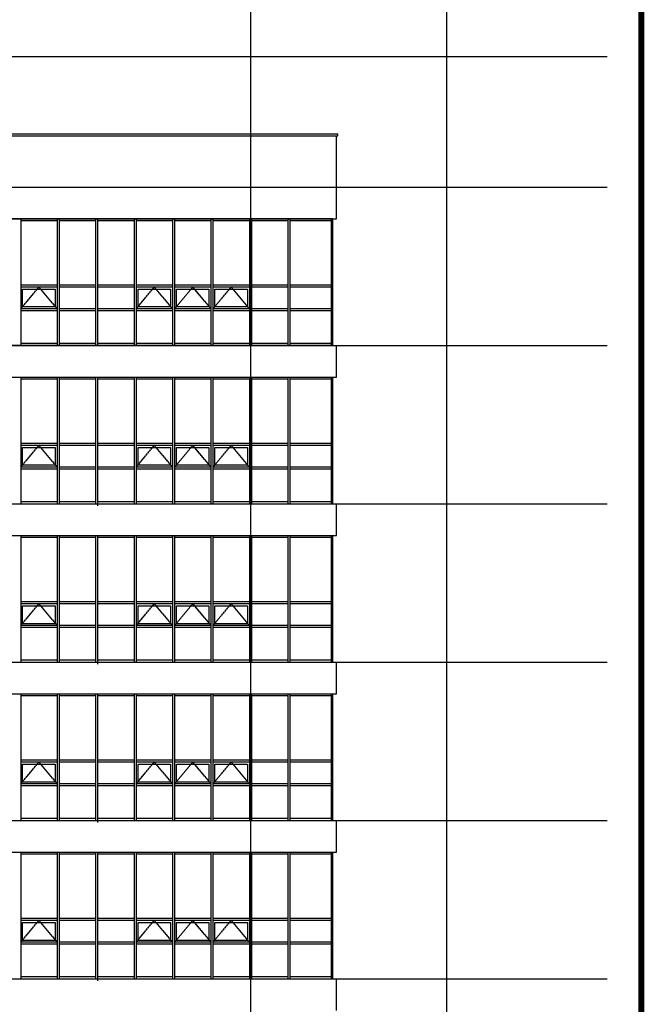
# Model space of a CAD drawing. Header units: millimetres. Extents: x 3445018 to 4174071, y -6064565 to -5122887.
# Tile 160 of 192: x 3830017 to 3845796, y -5325080 to -5300206. Entities that reach past the tile are written whole.
import ezdxf

# ---------------------------------------------------------------- set-up
doc = ezdxf.new("R2010")
doc.units = ezdxf.units.MM
doc.header["$MEASUREMENT"] = 0
doc.linetypes.add('CEN', pattern=[66, 60, -2, 2, -2])
for name, color, linetype in [('3', 3, 'CONTINUOUS'), ('A_GE_FORM', 7, 'CONTINUOUS'), ('CEN', 13, 'CEN'), ('FI', 6, 'CONTINUOUS'), ('WIN1', 4, 'CONTINUOUS'), ('WIN2', 9, 'CONTINUOUS')]:
    doc.layers.add(name, color=color, linetype=linetype)

# ---------------------------------------------------------------- blocks, each defined once
blk = doc.blocks.new('sheet _서영')
at = {"layer": 'A_GE_FORM', "const_width": 1.5}
blk.add_lwpolyline([(-361868.49, -1059038.93), (-362670.49, -1059038.93), (-362670.49, -1058483.93), (-361868.49, -1058483.93)], close=True, dxfattribs=at)

msp = doc.modelspace()

# ---------------------------------------------------------------- linework, layer by layer
at = {"layer": 'CEN'}
for p, q in [((3835845.658, -5293351.227), (3835845.658, -5349279.63)), ((3840795.658, -5293351.227), (3840795.658, -5349279.63)), ((3800150.416, -5301139.461), (3844858.185, -5301139.461)), ((3800150.416, -5304439.461), (3844858.185, -5304439.461)), ((3800150.416, -5308439.461), (3844858.185, -5308439.461)), ((3800150.416, -5312439.461), (3844858.185, -5312439.461)), ((3800150.416, -5316439.461), (3844858.185, -5316439.461)), ((3800150.416, -5320439.461), (3844858.185, -5320439.461)), ((3800150.416, -5324439.461), (3844858.185, -5324439.461))]:
    msp.add_line(p, q, dxfattribs=at)
for points in [[(3830042.087, -5307514.461), (3830502.801, -5306964.461), (3830963.516, -5307514.461)], [(3832956.373, -5307514.461), (3833417.087, -5306964.461), (3833877.801, -5307514.461)], [(3833927.801, -5307514.461), (3834388.516, -5306964.461), (3834849.23, -5307514.461)], [(3834899.23, -5307514.461), (3835359.944, -5306964.461), (3835820.658, -5307514.461)], [(3830042.087, -5311514.461), (3830502.801, -5310964.461), (3830963.516, -5311514.461)], [(3832956.373, -5311514.461), (3833417.087, -5310964.461), (3833877.801, -5311514.461)], [(3833927.801, -5311514.461), (3834388.516, -5310964.461), (3834849.23, -5311514.461)], [(3834899.23, -5311514.461), (3835359.944, -5310964.461), (3835820.658, -5311514.461)], [(3830042.087, -5315514.461), (3830502.801, -5314964.461), (3830963.516, -5315514.461)], [(3832956.373, -5315514.461), (3833417.087, -5314964.461), (3833877.801, -5315514.461)], [(3833927.801, -5315514.461), (3834388.516, -5314964.461), (3834849.23, -5315514.461)], [(3834899.23, -5315514.461), (3835359.944, -5314964.461), (3835820.658, -5315514.461)], [(3830042.087, -5319514.461), (3830502.801, -5318964.461), (3830963.516, -5319514.461)], [(3832956.373, -5319514.461), (3833417.087, -5318964.461), (3833877.801, -5319514.461)], [(3833927.801, -5319514.461), (3834388.516, -5318964.461), (3834849.23, -5319514.461)], [(3834899.23, -5319514.461), (3835359.944, -5318964.461), (3835820.658, -5319514.461)], [(3830042.087, -5323514.461), (3830502.801, -5322964.461), (3830963.516, -5323514.461)], [(3832956.373, -5323514.461), (3833417.087, -5322964.461), (3833877.801, -5323514.461)], [(3833927.801, -5323514.461), (3834388.516, -5322964.461), (3834849.23, -5323514.461)], [(3834899.23, -5323514.461), (3835359.944, -5322964.461), (3835820.658, -5323514.461)]]:
    msp.add_lwpolyline(points, dxfattribs=at)
at = {"layer": 'FI', "ltscale": 200}
for p, q in [((3814440.658, -5303089.461), (3838050.658, -5303089.461)), ((3838050.658, -5303139.461), (3838050.658, -5303089.461)), ((3814440.658, -5303139.461), (3838050.658, -5303139.461)), ((3838020.658, -5305239.461), (3838020.658, -5303139.461)), ((3814470.658, -5305239.461), (3838020.658, -5305239.461)), ((3814470.658, -5308439.461), (3838020.658, -5308439.461)), ((3838020.658, -5309239.461), (3838020.658, -5308439.461)), ((3814470.658, -5309239.461), (3838020.658, -5309239.461)), ((3814470.658, -5312439.461), (3838020.658, -5312439.461)), ((3838020.658, -5313239.461), (3838020.658, -5312439.461)), ((3814470.658, -5313239.461), (3838020.658, -5313239.461)), ((3814470.658, -5316439.461), (3838020.658, -5316439.461)), ((3838020.658, -5317239.461), (3838020.658, -5316439.461)), ((3814470.658, -5317239.461), (3838020.658, -5317239.461)), ((3814470.658, -5320439.461), (3838020.658, -5320439.461)), ((3838020.658, -5321239.461), (3838020.658, -5320439.461)), ((3814470.658, -5321239.461), (3838020.658, -5321239.461)), ((3814470.658, -5324439.461), (3838020.658, -5324439.461)), ((3838020.658, -5325239.461), (3838020.658, -5324439.461))]:
    msp.add_line(p, q, dxfattribs=at)
at = {"layer": 'WIN1', "ltscale": 200}
for p, q in [((3837920.658, -5305239.461), (3814570.658, -5305239.461)), ((3830042.087, -5305239.461), (3830042.087, -5308439.461)), ((3830042.087, -5305239.461), (3830042.087, -5308439.461)), ((3830963.516, -5305289.461), (3830042.087, -5305289.461)), ((3830963.516, -5305239.461), (3830963.516, -5308439.461)), ((3830963.516, -5305239.461), (3830963.516, -5308439.461)), ((3831013.516, -5305239.461), (3831013.516, -5308439.461)), ((3831013.516, -5305239.461), (3831013.516, -5308439.461)), ((3831934.944, -5305289.461), (3831013.516, -5305289.461)), ((3831934.944, -5305239.461), (3831934.944, -5308439.461)), ((3831934.944, -5305239.461), (3831934.944, -5308439.461)), ((3831984.944, -5305239.461), (3831984.944, -5308439.461)), ((3832906.373, -5305289.461), (3831984.944, -5305289.461)), ((3832906.373, -5305239.461), (3832906.373, -5308439.461)), ((3832906.373, -5305239.461), (3832906.373, -5308439.461)), ((3832956.373, -5305239.461), (3832956.373, -5308439.461)), ((3832956.373, -5305239.461), (3832956.373, -5308439.461)), ((3833877.801, -5305289.461), (3832956.373, -5305289.461)), ((3833877.801, -5305239.461), (3833877.801, -5308439.461)), ((3833877.801, -5305239.461), (3833877.801, -5308439.461)), ((3833927.801, -5305239.461), (3833927.801, -5308439.461)), ((3833927.801, -5305239.461), (3833927.801, -5308439.461)), ((3834849.23, -5305289.461), (3833927.801, -5305289.461)), ((3834849.23, -5305239.461), (3834849.23, -5308439.461)), ((3834849.23, -5305239.461), (3834849.23, -5308439.461)), ((3834899.23, -5305239.461), (3834899.23, -5308439.461)), ((3834899.23, -5305239.461), (3834899.23, -5308439.461)), ((3835820.658, -5305289.461), (3834899.23, -5305289.461)), ((3835820.658, -5305239.461), (3835820.658, -5308439.461)), ((3835820.658, -5305239.461), (3835820.658, -5308439.461)), ((3835870.658, -5305239.461), (3835870.658, -5308439.461)), ((3835870.658, -5305239.461), (3835870.658, -5308439.461)), ((3836792.087, -5305289.461), (3835870.658, -5305289.461)), ((3836792.087, -5305239.461), (3836792.087, -5308439.461)), ((3836792.087, -5305239.461), (3836792.087, -5308439.461)), ((3836842.087, -5305239.461), (3836842.087, -5308439.461)), ((3836842.087, -5305239.461), (3836842.087, -5308439.461)), ((3837884.658, -5305289.461), (3836847.658, -5305289.461)), ((3837884.658, -5305239.461), (3837884.658, -5308439.461)), ((3837920.658, -5305239.461), (3837920.658, -5308439.461)), ((3830963.516, -5306914.461), (3830042.087, -5306914.461)), ((3830963.516, -5306964.461), (3830042.087, -5306964.461)), ((3831934.944, -5306914.461), (3831013.516, -5306914.461)), ((3831934.944, -5306964.461), (3831013.516, -5306964.461)), ((3832906.373, -5306914.461), (3831984.944, -5306914.461)), ((3832906.373, -5306964.461), (3831984.944, -5306964.461)), ((3833877.801, -5306914.461), (3832956.373, -5306914.461)), ((3833877.801, -5306964.461), (3832956.373, -5306964.461)), ((3834849.23, -5306914.461), (3833927.801, -5306914.461)), ((3834849.23, -5306964.461), (3833927.801, -5306964.461)), ((3835820.658, -5306914.461), (3834899.23, -5306914.461)), ((3835820.658, -5306964.461), (3834899.23, -5306964.461)), ((3836792.087, -5306914.461), (3835870.658, -5306914.461)), ((3836792.087, -5306964.461), (3835870.658, -5306964.461)), ((3837884.658, -5306914.461), (3836847.658, -5306914.461)), ((3837884.658, -5306964.461), (3836847.658, -5306964.461)), ((3830963.516, -5307514.461), (3830042.087, -5307514.461)), ((3830963.516, -5307564.461), (3830042.087, -5307564.461)), ((3831934.944, -5307514.461), (3831013.516, -5307514.461)), ((3831934.944, -5307564.461), (3831013.516, -5307564.461)), ((3832906.373, -5307514.461), (3831984.944, -5307514.461)), ((3832906.373, -5307564.461), (3831984.944, -5307564.461)), ((3833877.801, -5307514.461), (3832956.373, -5307514.461)), ((3833877.801, -5307564.461), (3832956.373, -5307564.461)), ((3834849.23, -5307514.461), (3833927.801, -5307514.461)), ((3834849.23, -5307564.461), (3833927.801, -5307564.461)), ((3835820.658, -5307514.461), (3834899.23, -5307514.461)), ((3835820.658, -5307564.461), (3834899.23, -5307564.461)), ((3836792.087, -5307514.461), (3835870.658, -5307514.461)), ((3836792.087, -5307564.461), (3835870.658, -5307564.461)), ((3837884.658, -5307514.461), (3836847.658, -5307514.461)), ((3837884.658, -5307564.461), (3836847.658, -5307564.461)), ((3837920.658, -5308439.461), (3814570.658, -5308439.461)), ((3830963.516, -5308389.461), (3830042.087, -5308389.461)), ((3831934.944, -5308389.461), (3831013.516, -5308389.461)), ((3832906.373, -5308389.461), (3831984.944, -5308389.461)), ((3833877.801, -5308389.461), (3832956.373, -5308389.461)), ((3834849.23, -5308389.461), (3833927.801, -5308389.461)), ((3835820.658, -5308389.461), (3834899.23, -5308389.461)), ((3836792.087, -5308389.461), (3835870.658, -5308389.461)), ((3837884.658, -5308389.461), (3836842.087, -5308389.461)), ((3814570.658, -5309239.461), (3837920.658, -5309239.461)), ((3830042.087, -5309239.461), (3830042.087, -5312439.461)), ((3830042.087, -5309239.461), (3830042.087, -5312439.461)), ((3830963.516, -5309289.461), (3830042.087, -5309289.461)), ((3830963.516, -5309239.461), (3830963.516, -5312439.461)), ((3830963.516, -5309239.461), (3830963.516, -5312439.461)), ((3831013.516, -5309239.461), (3831013.516, -5312439.461)), ((3831013.516, -5309239.461), (3831013.516, -5312439.461)), ((3831934.944, -5309289.461), (3831013.516, -5309289.461)), ((3831934.944, -5309239.461), (3831934.944, -5312439.461)), ((3831934.944, -5309239.461), (3831934.944, -5312439.461)), ((3831984.944, -5309239.461), (3831984.944, -5312439.461)), ((3832906.373, -5309289.461), (3831984.944, -5309289.461)), ((3832906.373, -5309239.461), (3832906.373, -5312439.461)), ((3832906.373, -5309239.461), (3832906.373, -5312439.461)), ((3832956.373, -5309239.461), (3832956.373, -5312439.461)), ((3832956.373, -5309239.461), (3832956.373, -5312439.461)), ((3833877.801, -5309289.461), (3832956.373, -5309289.461)), ((3833877.801, -5309239.461), (3833877.801, -5312439.461)), ((3833877.801, -5309239.461), (3833877.801, -5312439.461)), ((3833927.801, -5309239.461), (3833927.801, -5312439.461)), ((3833927.801, -5309239.461), (3833927.801, -5312439.461)), ((3834849.23, -5309289.461), (3833927.801, -5309289.461)), ((3834849.23, -5309239.461), (3834849.23, -5312439.461)), ((3834849.23, -5309239.461), (3834849.23, -5312439.461)), ((3834899.23, -5309239.461), (3834899.23, -5312439.461)), ((3834899.23, -5309239.461), (3834899.23, -5312439.461)), ((3835820.658, -5309289.461), (3834899.23, -5309289.461)), ((3835820.658, -5309239.461), (3835820.658, -5312439.461)), ((3835820.658, -5309239.461), (3835820.658, -5312439.461)), ((3835870.658, -5309239.461), (3835870.658, -5312439.461)), ((3835870.658, -5309239.461), (3835870.658, -5312439.461)), ((3836792.087, -5309289.461), (3835870.658, -5309289.461)), ((3836792.087, -5309239.461), (3836792.087, -5312439.461)), ((3836792.087, -5309239.461), (3836792.087, -5312439.461)), ((3836842.087, -5309239.461), (3836842.087, -5312439.461)), ((3836842.087, -5309239.461), (3836842.087, -5312439.461)), ((3837884.658, -5309289.461), (3836842.087, -5309289.461)), ((3837884.658, -5309239.461), (3837884.658, -5312439.461)), ((3837920.658, -5309239.461), (3837920.658, -5312439.461)), ((3830963.516, -5310914.461), (3830042.087, -5310914.461)), ((3830963.516, -5310964.461), (3830042.087, -5310964.461)), ((3831934.944, -5310914.461), (3831013.516, -5310914.461)), ((3831934.944, -5310964.461), (3831013.516, -5310964.461)), ((3832906.373, -5310914.461), (3831984.944, -5310914.461)), ((3832906.373, -5310964.461), (3831984.944, -5310964.461)), ((3833877.801, -5310914.461), (3832956.373, -5310914.461)), ((3833877.801, -5310964.461), (3832956.373, -5310964.461)), ((3834849.23, -5310914.461), (3833927.801, -5310914.461)), ((3834849.23, -5310964.461), (3833927.801, -5310964.461)), ((3835820.658, -5310914.461), (3834899.23, -5310914.461)), ((3835820.658, -5310964.461), (3834899.23, -5310964.461)), ((3836792.087, -5310914.461), (3835870.658, -5310914.461)), ((3836792.087, -5310964.461), (3835870.658, -5310964.461)), ((3837884.658, -5310914.461), (3836842.087, -5310914.461)), ((3837884.658, -5310964.461), (3836842.087, -5310964.461)), ((3830963.516, -5311514.461), (3830042.087, -5311514.461)), ((3831934.944, -5311514.461), (3831013.516, -5311514.461)), ((3832906.373, -5311514.461), (3831984.944, -5311514.461)), ((3833877.801, -5311514.461), (3832956.373, -5311514.461)), ((3834849.23, -5311514.461), (3833927.801, -5311514.461)), ((3835820.658, -5311514.461), (3834899.23, -5311514.461)), ((3836792.087, -5311514.461), (3835870.658, -5311514.461)), ((3837884.658, -5311514.461), (3836842.087, -5311514.461)), ((3830963.516, -5311564.461), (3830042.087, -5311564.461)), ((3831934.944, -5311564.461), (3831013.516, -5311564.461)), ((3832906.373, -5311564.461), (3831984.944, -5311564.461)), ((3833877.801, -5311564.461), (3832956.373, -5311564.461)), ((3834849.23, -5311564.461), (3833927.801, -5311564.461)), ((3835820.658, -5311564.461), (3834899.23, -5311564.461)), ((3836792.087, -5311564.461), (3835870.658, -5311564.461)), ((3837884.658, -5311564.461), (3836842.087, -5311564.461)), ((3814570.658, -5312439.461), (3837920.658, -5312439.461)), ((3830963.516, -5312389.461), (3830042.087, -5312389.461)), ((3831934.944, -5312389.461), (3831013.516, -5312389.461)), ((3832906.373, -5312389.461), (3831984.944, -5312389.461)), ((3831984.944, -5312409.461), (3831984.944, -5312489.461)), ((3833877.801, -5312389.461), (3832956.373, -5312389.461)), ((3834849.23, -5312389.461), (3833927.801, -5312389.461)), ((3835820.658, -5312389.461), (3834899.23, -5312389.461)), ((3836792.087, -5312389.461), (3835870.658, -5312389.461)), ((3837884.658, -5312389.461), (3836842.087, -5312389.461)), ((3814570.658, -5313239.461), (3837920.658, -5313239.461)), ((3830042.087, -5313239.461), (3830042.087, -5316439.461)), ((3830042.087, -5313239.461), (3830042.087, -5316439.461)), ((3830963.516, -5313289.461), (3830042.087, -5313289.461)), ((3830963.516, -5313239.461), (3830963.516, -5316439.461)), ((3830963.516, -5313239.461), (3830963.516, -5316439.461)), ((3831013.516, -5313239.461), (3831013.516, -5316439.461)), ((3831013.516, -5313239.461), (3831013.516, -5316439.461)), ((3831934.944, -5313289.461), (3831013.516, -5313289.461)), ((3831934.944, -5313239.461), (3831934.944, -5316439.461)), ((3831934.944, -5313239.461), (3831934.944, -5316439.461)), ((3831984.944, -5313239.461), (3831984.944, -5316439.461)), ((3832906.373, -5313289.461), (3831984.944, -5313289.461)), ((3832906.373, -5313239.461), (3832906.373, -5316439.461)), ((3832906.373, -5313239.461), (3832906.373, -5316439.461)), ((3832956.373, -5313239.461), (3832956.373, -5316439.461)), ((3832956.373, -5313239.461), (3832956.373, -5316439.461)), ((3833877.801, -5313289.461), (3832956.373, -5313289.461)), ((3833877.801, -5313239.461), (3833877.801, -5316439.461)), ((3833877.801, -5313239.461), (3833877.801, -5316439.461)), ((3833927.801, -5313239.461), (3833927.801, -5316439.461)), ((3833927.801, -5313239.461), (3833927.801, -5316439.461)), ((3834849.23, -5313289.461), (3833927.801, -5313289.461)), ((3834849.23, -5313239.461), (3834849.23, -5316439.461)), ((3834849.23, -5313239.461), (3834849.23, -5316439.461)), ((3834899.23, -5313239.461), (3834899.23, -5316439.461)), ((3834899.23, -5313239.461), (3834899.23, -5316439.461)), ((3835820.658, -5313289.461), (3834899.23, -5313289.461)), ((3835820.658, -5313239.461), (3835820.658, -5316439.461)), ((3835820.658, -5313239.461), (3835820.658, -5316439.461)), ((3835870.658, -5313239.461), (3835870.658, -5316439.461)), ((3835870.658, -5313239.461), (3835870.658, -5316439.461)), ((3836792.087, -5313289.461), (3835870.658, -5313289.461)), ((3836792.087, -5313239.461), (3836792.087, -5316439.461)), ((3836792.087, -5313239.461), (3836792.087, -5316439.461)), ((3836842.087, -5313239.461), (3836842.087, -5316439.461)), ((3836842.087, -5313239.461), (3836842.087, -5316439.461)), ((3837884.658, -5313289.461), (3836842.087, -5313289.461)), ((3837884.658, -5313239.461), (3837884.658, -5316439.461)), ((3837920.658, -5313239.461), (3837920.658, -5316439.461)), ((3830963.516, -5314914.461), (3830042.087, -5314914.461)), ((3830963.516, -5314964.461), (3830042.087, -5314964.461)), ((3831934.944, -5314914.461), (3831013.516, -5314914.461)), ((3831934.944, -5314964.461), (3831013.516, -5314964.461)), ((3832906.373, -5314914.461), (3831984.944, -5314914.461)), ((3832906.373, -5314964.461), (3831984.944, -5314964.461)), ((3833877.801, -5314914.461), (3832956.373, -5314914.461)), ((3833877.801, -5314964.461), (3832956.373, -5314964.461)), ((3834849.23, -5314914.461), (3833927.801, -5314914.461)), ((3834849.23, -5314964.461), (3833927.801, -5314964.461)), ((3835820.658, -5314914.461), (3834899.23, -5314914.461)), ((3835820.658, -5314964.461), (3834899.23, -5314964.461)), ((3836792.087, -5314914.461), (3835870.658, -5314914.461)), ((3836792.087, -5314964.461), (3835870.658, -5314964.461)), ((3837884.658, -5314914.461), (3836842.087, -5314914.461)), ((3837884.658, -5314964.461), (3836842.087, -5314964.461)), ((3830963.516, -5315514.461), (3830042.087, -5315514.461)), ((3831934.944, -5315514.461), (3831013.516, -5315514.461)), ((3832906.373, -5315514.461), (3831984.944, -5315514.461)), ((3833877.801, -5315514.461), (3832956.373, -5315514.461)), ((3834849.23, -5315514.461), (3833927.801, -5315514.461)), ((3835820.658, -5315514.461), (3834899.23, -5315514.461)), ((3836792.087, -5315514.461), (3835870.658, -5315514.461)), ((3837884.658, -5315514.461), (3836842.087, -5315514.461)), ((3830963.516, -5315564.461), (3830042.087, -5315564.461)), ((3831934.944, -5315564.461), (3831013.516, -5315564.461)), ((3832906.373, -5315564.461), (3831984.944, -5315564.461)), ((3833877.801, -5315564.461), (3832956.373, -5315564.461)), ((3834849.23, -5315564.461), (3833927.801, -5315564.461)), ((3835820.658, -5315564.461), (3834899.23, -5315564.461)), ((3836792.087, -5315564.461), (3835870.658, -5315564.461)), ((3837884.658, -5315564.461), (3836842.087, -5315564.461)), ((3814570.658, -5316439.461), (3837920.658, -5316439.461)), ((3830963.516, -5316389.461), (3830042.087, -5316389.461)), ((3831934.944, -5316389.461), (3831013.516, -5316389.461)), ((3832906.373, -5316389.461), (3831984.944, -5316389.461)), ((3831984.944, -5316409.461), (3831984.944, -5316489.461)), ((3833877.801, -5316389.461), (3832956.373, -5316389.461)), ((3834849.23, -5316389.461), (3833927.801, -5316389.461)), ((3835820.658, -5316389.461), (3834899.23, -5316389.461)), ((3836792.087, -5316389.461), (3835870.658, -5316389.461)), ((3837884.658, -5316389.461), (3836842.087, -5316389.461)), ((3814570.658, -5317239.461), (3837920.658, -5317239.461)), ((3830042.087, -5317239.461), (3830042.087, -5320439.461)), ((3830042.087, -5317239.461), (3830042.087, -5320439.461)), ((3830963.516, -5317239.461), (3830963.516, -5320439.461)), ((3830963.516, -5317239.461), (3830963.516, -5320439.461)), ((3831013.516, -5317239.461), (3831013.516, -5320439.461)), ((3831013.516, -5317239.461), (3831013.516, -5320439.461)), ((3831934.944, -5317239.461), (3831934.944, -5320439.461)), ((3831934.944, -5317239.461), (3831934.944, -5320439.461)), ((3831984.944, -5317239.461), (3831984.944, -5320439.461)), ((3832906.373, -5317239.461), (3832906.373, -5320439.461)), ((3832906.373, -5317239.461), (3832906.373, -5320439.461)), ((3832956.373, -5317239.461), (3832956.373, -5320439.461)), ((3832956.373, -5317239.461), (3832956.373, -5320439.461)), ((3833877.801, -5317239.461), (3833877.801, -5320439.461)), ((3833877.801, -5317239.461), (3833877.801, -5320439.461)), ((3833927.801, -5317239.461), (3833927.801, -5320439.461)), ((3833927.801, -5317239.461), (3833927.801, -5320439.461)), ((3834849.23, -5317239.461), (3834849.23, -5320439.461)), ((3834849.23, -5317239.461), (3834849.23, -5320439.461)), ((3834899.23, -5317239.461), (3834899.23, -5320439.461)), ((3834899.23, -5317239.461), (3834899.23, -5320439.461)), ((3835820.658, -5317239.461), (3835820.658, -5320439.461)), ((3835820.658, -5317239.461), (3835820.658, -5320439.461)), ((3835870.658, -5317239.461), (3835870.658, -5320439.461)), ((3835870.658, -5317239.461), (3835870.658, -5320439.461)), ((3836792.087, -5317239.461), (3836792.087, -5320439.461)), ((3836792.087, -5317239.461), (3836792.087, -5320439.461)), ((3836842.087, -5317239.461), (3836842.087, -5320439.461)), ((3836842.087, -5317239.461), (3836842.087, -5320439.461)), ((3837884.658, -5317239.461), (3837884.658, -5320439.461)), ((3837920.658, -5317239.461), (3837920.658, -5320439.461)), ((3830963.516, -5317289.461), (3830042.087, -5317289.461)), ((3831934.944, -5317289.461), (3831013.516, -5317289.461)), ((3832906.373, -5317289.461), (3831984.944, -5317289.461)), ((3833877.801, -5317289.461), (3832956.373, -5317289.461)), ((3834849.23, -5317289.461), (3833927.801, -5317289.461)), ((3835820.658, -5317289.461), (3834899.23, -5317289.461)), ((3836792.087, -5317289.461), (3835870.658, -5317289.461)), ((3837884.658, -5317289.461), (3836842.087, -5317289.461)), ((3830963.516, -5318914.461), (3830042.087, -5318914.461)), ((3830963.516, -5318964.461), (3830042.087, -5318964.461)), ((3831934.944, -5318914.461), (3831013.516, -5318914.461)), ((3831934.944, -5318964.461), (3831013.516, -5318964.461)), ((3832906.373, -5318914.461), (3831984.944, -5318914.461)), ((3832906.373, -5318964.461), (3831984.944, -5318964.461)), ((3833877.801, -5318914.461), (3832956.373, -5318914.461)), ((3833877.801, -5318964.461), (3832956.373, -5318964.461)), ((3834849.23, -5318914.461), (3833927.801, -5318914.461)), ((3834849.23, -5318964.461), (3833927.801, -5318964.461)), ((3835820.658, -5318914.461), (3834899.23, -5318914.461)), ((3835820.658, -5318964.461), (3834899.23, -5318964.461)), ((3836792.087, -5318914.461), (3835870.658, -5318914.461)), ((3836792.087, -5318964.461), (3835870.658, -5318964.461)), ((3837884.658, -5318914.461), (3836842.087, -5318914.461)), ((3837884.658, -5318964.461), (3836842.087, -5318964.461)), ((3830963.516, -5319514.461), (3830042.087, -5319514.461)), ((3831934.944, -5319514.461), (3831013.516, -5319514.461)), ((3832906.373, -5319514.461), (3831984.944, -5319514.461)), ((3833877.801, -5319514.461), (3832956.373, -5319514.461)), ((3834849.23, -5319514.461), (3833927.801, -5319514.461)), ((3835820.658, -5319514.461), (3834899.23, -5319514.461)), ((3836792.087, -5319514.461), (3835870.658, -5319514.461)), ((3837884.658, -5319514.461), (3836842.087, -5319514.461)), ((3830963.516, -5319564.461), (3830042.087, -5319564.461)), ((3831934.944, -5319564.461), (3831013.516, -5319564.461)), ((3832906.373, -5319564.461), (3831984.944, -5319564.461)), ((3833877.801, -5319564.461), (3832956.373, -5319564.461)), ((3834849.23, -5319564.461), (3833927.801, -5319564.461)), ((3835820.658, -5319564.461), (3834899.23, -5319564.461)), ((3836792.087, -5319564.461), (3835870.658, -5319564.461)), ((3837884.658, -5319564.461), (3836842.087, -5319564.461)), ((3814570.658, -5320439.461), (3837920.658, -5320439.461)), ((3830963.516, -5320389.461), (3830042.087, -5320389.461)), ((3831934.944, -5320389.461), (3831013.516, -5320389.461)), ((3832906.373, -5320389.461), (3831984.944, -5320389.461)), ((3831984.944, -5320409.461), (3831984.944, -5320489.461)), ((3833877.801, -5320389.461), (3832956.373, -5320389.461)), ((3834849.23, -5320389.461), (3833927.801, -5320389.461)), ((3835820.658, -5320389.461), (3834899.23, -5320389.461)), ((3836792.087, -5320389.461), (3835870.658, -5320389.461)), ((3837884.658, -5320389.461), (3836842.087, -5320389.461)), ((3814570.658, -5321239.461), (3837920.658, -5321239.461)), ((3830042.087, -5321239.461), (3830042.087, -5324439.461)), ((3830042.087, -5321239.461), (3830042.087, -5324439.461)), ((3830963.516, -5321239.461), (3830963.516, -5324439.461)), ((3830963.516, -5321239.461), (3830963.516, -5324439.461)), ((3831013.516, -5321239.461), (3831013.516, -5324439.461)), ((3831013.516, -5321239.461), (3831013.516, -5324439.461)), ((3831934.944, -5321239.461), (3831934.944, -5324439.461)), ((3831934.944, -5321239.461), (3831934.944, -5324439.461)), ((3831984.944, -5321239.461), (3831984.944, -5324439.461)), ((3832906.373, -5321239.461), (3832906.373, -5324439.461)), ((3832906.373, -5321239.461), (3832906.373, -5324439.461)), ((3832956.373, -5321239.461), (3832956.373, -5324439.461)), ((3832956.373, -5321239.461), (3832956.373, -5324439.461)), ((3833877.801, -5321239.461), (3833877.801, -5324439.461)), ((3833877.801, -5321239.461), (3833877.801, -5324439.461)), ((3833927.801, -5321239.461), (3833927.801, -5324439.461)), ((3833927.801, -5321239.461), (3833927.801, -5324439.461)), ((3834849.23, -5321239.461), (3834849.23, -5324439.461)), ((3834849.23, -5321239.461), (3834849.23, -5324439.461)), ((3834899.23, -5321239.461), (3834899.23, -5324439.461)), ((3834899.23, -5321239.461), (3834899.23, -5324439.461)), ((3835820.658, -5321239.461), (3835820.658, -5324439.461)), ((3835820.658, -5321239.461), (3835820.658, -5324439.461)), ((3835870.658, -5321239.461), (3835870.658, -5324439.461)), ((3835870.658, -5321239.461), (3835870.658, -5324439.461)), ((3836792.087, -5321239.461), (3836792.087, -5324439.461)), ((3836792.087, -5321239.461), (3836792.087, -5324439.461)), ((3836842.087, -5321239.461), (3836842.087, -5324439.461)), ((3836842.087, -5321239.461), (3836842.087, -5324439.461)), ((3837884.658, -5321239.461), (3837884.658, -5324439.461)), ((3837920.658, -5321239.461), (3837920.658, -5324439.461)), ((3830963.516, -5321289.461), (3830042.087, -5321289.461)), ((3831934.944, -5321289.461), (3831013.516, -5321289.461)), ((3832906.373, -5321289.461), (3831984.944, -5321289.461)), ((3833877.801, -5321289.461), (3832956.373, -5321289.461)), ((3834849.23, -5321289.461), (3833927.801, -5321289.461)), ((3835820.658, -5321289.461), (3834899.23, -5321289.461)), ((3836792.087, -5321289.461), (3835870.658, -5321289.461)), ((3837884.658, -5321289.461), (3836842.087, -5321289.461)), ((3830963.516, -5322914.461), (3830042.087, -5322914.461)), ((3830963.516, -5322964.461), (3830042.087, -5322964.461)), ((3831934.944, -5322914.461), (3831013.516, -5322914.461)), ((3831934.944, -5322964.461), (3831013.516, -5322964.461)), ((3832906.373, -5322914.461), (3831984.944, -5322914.461)), ((3832906.373, -5322964.461), (3831984.944, -5322964.461)), ((3833877.801, -5322914.461), (3832956.373, -5322914.461)), ((3833877.801, -5322964.461), (3832956.373, -5322964.461)), ((3834849.23, -5322914.461), (3833927.801, -5322914.461)), ((3834849.23, -5322964.461), (3833927.801, -5322964.461)), ((3835820.658, -5322914.461), (3834899.23, -5322914.461)), ((3835820.658, -5322964.461), (3834899.23, -5322964.461)), ((3836792.087, -5322914.461), (3835870.658, -5322914.461)), ((3836792.087, -5322964.461), (3835870.658, -5322964.461)), ((3837884.658, -5322914.461), (3836842.087, -5322914.461)), ((3837884.658, -5322964.461), (3836842.087, -5322964.461)), ((3830963.516, -5323514.461), (3830042.087, -5323514.461)), ((3830963.516, -5323564.461), (3830042.087, -5323564.461)), ((3831934.944, -5323514.461), (3831013.516, -5323514.461)), ((3831934.944, -5323564.461), (3831013.516, -5323564.461)), ((3832906.373, -5323514.461), (3831984.944, -5323514.461)), ((3832906.373, -5323564.461), (3831984.944, -5323564.461)), ((3833877.801, -5323514.461), (3832956.373, -5323514.461)), ((3833877.801, -5323564.461), (3832956.373, -5323564.461)), ((3834849.23, -5323514.461), (3833927.801, -5323514.461)), ((3834849.23, -5323564.461), (3833927.801, -5323564.461)), ((3835820.658, -5323514.461), (3834899.23, -5323514.461)), ((3835820.658, -5323564.461), (3834899.23, -5323564.461)), ((3836792.087, -5323514.461), (3835870.658, -5323514.461)), ((3836792.087, -5323564.461), (3835870.658, -5323564.461)), ((3837884.658, -5323514.461), (3836842.087, -5323514.461)), ((3837884.658, -5323564.461), (3836842.087, -5323564.461)), ((3814570.658, -5324439.461), (3837920.658, -5324439.461)), ((3830963.516, -5324389.461), (3830042.087, -5324389.461)), ((3831934.944, -5324389.461), (3831013.516, -5324389.461)), ((3832906.373, -5324389.461), (3831984.944, -5324389.461)), ((3831984.944, -5324409.461), (3831984.944, -5324489.461)), ((3833877.801, -5324389.461), (3832956.373, -5324389.461)), ((3834849.23, -5324389.461), (3833927.801, -5324389.461)), ((3835820.658, -5324389.461), (3834899.23, -5324389.461)), ((3836792.087, -5324389.461), (3835870.658, -5324389.461)), ((3837884.658, -5324389.461), (3836842.087, -5324389.461))]:
    msp.add_line(p, q, dxfattribs=at)
at = {"layer": 'WIN2', "ltscale": 200}
for points in [[(3830092.087, -5307014.461), (3830913.516, -5307014.461), (3830913.516, -5307464.461), (3830092.087, -5307464.461)], [(3833006.373, -5307014.461), (3833827.801, -5307014.461), (3833827.801, -5307464.461), (3833006.373, -5307464.461)], [(3833977.801, -5307014.461), (3834799.23, -5307014.461), (3834799.23, -5307464.461), (3833977.801, -5307464.461)], [(3834949.23, -5307014.461), (3835770.658, -5307014.461), (3835770.658, -5307464.461), (3834949.23, -5307464.461)], [(3830092.087, -5311014.461), (3830913.516, -5311014.461), (3830913.516, -5311464.461), (3830092.087, -5311464.461)], [(3833006.373, -5311014.461), (3833827.801, -5311014.461), (3833827.801, -5311464.461), (3833006.373, -5311464.461)], [(3833977.801, -5311014.461), (3834799.23, -5311014.461), (3834799.23, -5311464.461), (3833977.801, -5311464.461)], [(3834949.23, -5311014.461), (3835770.658, -5311014.461), (3835770.658, -5311464.461), (3834949.23, -5311464.461)], [(3830092.087, -5315014.461), (3830913.516, -5315014.461), (3830913.516, -5315464.461), (3830092.087, -5315464.461)], [(3833006.373, -5315014.461), (3833827.801, -5315014.461), (3833827.801, -5315464.461), (3833006.373, -5315464.461)], [(3833977.801, -5315014.461), (3834799.23, -5315014.461), (3834799.23, -5315464.461), (3833977.801, -5315464.461)], [(3834949.23, -5315014.461), (3835770.658, -5315014.461), (3835770.658, -5315464.461), (3834949.23, -5315464.461)], [(3830092.087, -5319014.461), (3830913.516, -5319014.461), (3830913.516, -5319464.461), (3830092.087, -5319464.461)], [(3833006.373, -5319014.461), (3833827.801, -5319014.461), (3833827.801, -5319464.461), (3833006.373, -5319464.461)], [(3833977.801, -5319014.461), (3834799.23, -5319014.461), (3834799.23, -5319464.461), (3833977.801, -5319464.461)], [(3834949.23, -5319014.461), (3835770.658, -5319014.461), (3835770.658, -5319464.461), (3834949.23, -5319464.461)], [(3830092.087, -5323014.461), (3830913.516, -5323014.461), (3830913.516, -5323464.461), (3830092.087, -5323464.461)], [(3833006.373, -5323014.461), (3833827.801, -5323014.461), (3833827.801, -5323464.461), (3833006.373, -5323464.461)], [(3833977.801, -5323014.461), (3834799.23, -5323014.461), (3834799.23, -5323464.461), (3833977.801, -5323464.461)], [(3834949.23, -5323014.461), (3835770.658, -5323014.461), (3835770.658, -5323464.461), (3834949.23, -5323464.461)]]:
    msp.add_lwpolyline(points, close=True, dxfattribs=at)

# ---------------------------------------------------------------- block references
at = {"layer": '3', "xscale": 100, "yscale": 100, "zscale": 100, "rotation": 270}
msp.add_blockref('sheet _서영', (109694114.9, -41550781.593), dxfattribs=at)

doc.saveas('drawing.dxf')
